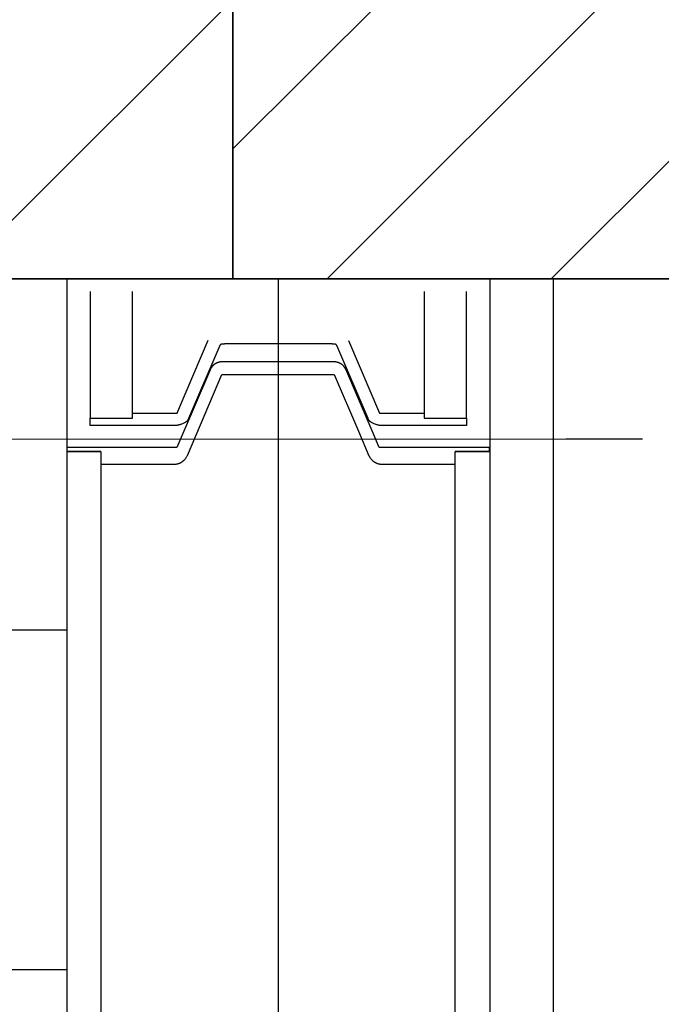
# Model space of a CAD drawing. Header units: millimetres. Extents: x -587 to 358276, y -26688 to 221215.
# Tile 199 of 256: x 11386 to 11401, y 10348 to 10372. Entities that reach past the tile are written whole.
import ezdxf
from ezdxf.lldxf.tags import DXFTag

# ---------------------------------------------------------------- set-up
doc = ezdxf.new("R2010")
doc.units = ezdxf.units.MM
doc.header["$MEASUREMENT"] = 0
doc.linetypes.add('DASHED2', pattern=[9.525, 6.35, -3.175])
for name, color, linetype, lineweight in [('A_istniejące ściany', 7, 'Continuous', 35), ('A_linie osiowe', 30, 'BORDER2', 13), ('A_wyposażenie', 7, 'Continuous', 9), ('A_ściany projektowane', 5, 'Continuous', 35), ('l.wypełnien', 253, 'Continuous', 5), ('wymiarowanie', 176, 'Continuous', 9)]:
    doc.layers.add(name, color=color, linetype=linetype, lineweight=lineweight)
for name, color, linetype in [('AVECO', 40, 'Continuous'), ('AVECO MODUŁY', 40, 'Continuous'), ('AVECO TORY', 7, 'Continuous')]:
    doc.layers.add(name, color=color, linetype=linetype)
doc.styles.add('styl2', font='simplex.shx')
tags = doc.linetypes.add('BORDER2', pattern=[22.225, 6.35, -3.175, 6.35, -3.175, 0, -3.175]).pattern_tags.tags
tags[14:15] = [DXFTag(74, 4), DXFTag(75, 0), DXFTag(340, '0'), DXFTag(46, 1.0), DXFTag(50, 0.0), DXFTag(44, 0.0), DXFTag(45, 0.0)]
tags[12:13] = [DXFTag(74, 4), DXFTag(75, 0), DXFTag(340, '0'), DXFTag(46, 1.0), DXFTag(50, 0.0), DXFTag(44, 0.0), DXFTag(45, 0.0)]
tags[10:11] = [DXFTag(74, 4), DXFTag(75, 0), DXFTag(340, '0'), DXFTag(46, 1.0), DXFTag(50, 0.0), DXFTag(44, 0.0), DXFTag(45, 0.0)]
tags[8:9] = [DXFTag(74, 4), DXFTag(75, 0), DXFTag(340, '0'), DXFTag(46, 1.0), DXFTag(50, 0.0), DXFTag(44, 0.0), DXFTag(45, 0.0)]
tags[6:7] = [DXFTag(74, 4), DXFTag(75, 0), DXFTag(340, '0'), DXFTag(46, 1.0), DXFTag(50, 0.0), DXFTag(44, 0.0), DXFTag(45, 0.0)]
tags[4:5] = [DXFTag(74, 4), DXFTag(75, 0), DXFTag(340, '0'), DXFTag(46, 1.0), DXFTag(50, 0.0), DXFTag(44, 0.0), DXFTag(45, 0.0)]
doc.dimstyles.new('Skala 1-50', dxfattribs={"dimtxt": 12, "dimasz": 5, "dimexe": 1, "dimexo": 1, "dimgap": 1.5, "dimtad": 1, "dimdec": 1, "dimrnd": 0.5, "dimtxsty": 'styl2', "dimblk": 'ARCHTICK', "dimcen": 5, "dimadec": 0, "dimazin": 0, "dimtfac": 1, "dimtdec": 1, "dimtmove": 1, "dimatfit": 3, "dimldrblk": 'ARCHTICK', "dimfxl": 5, "dimfxlon": 1, "dimlwd": -1, "dimlwe": -1, "dimarcsym": 0})

# ---------------------------------------------------------------- blocks, each defined once
blk = doc.blocks.new('_ArchTick')
at = {"color": 0, "linetype": 'ByBlock', "const_width": 0.15}
blk.add_lwpolyline([(-0.5, -0.5), (0.5, 0.5)], dxfattribs=at)
blk = doc.blocks.new('*D3960')
at = {"layer": 'Defpoints', "color": 0}
for p in [(11212.912, 10365.413), (11839.145, 10365.413), (11839.145, 10330.215)]:
    blk.add_point(p, dxfattribs=at)
at = {"layer": 'wymiarowanie', "color": 0}
for p, q in [((11212.912, 10335.215), (11212.912, 10329.215)), ((11839.145, 10335.215), (11839.145, 10329.215)), ((11212.912, 10330.215), (11839.145, 10330.215))]:
    blk.add_line(p, q, dxfattribs=at)
at = {"layer": 'wymiarowanie', "color": 0, "xscale": 5, "yscale": 5, "zscale": 5, "rotation": 180}
blk.add_blockref('_ArchTick', (11212.912, 10330.215), dxfattribs=at)
at = {"layer": 'wymiarowanie', "color": 0, "xscale": 5, "yscale": 5, "zscale": 5}
blk.add_blockref('_ArchTick', (11839.145, 10330.215), dxfattribs=at)
at = {"layer": 'wymiarowanie', "color": 0, "insert": (11526.029, 10338.017), "char_height": 12, "attachment_point": 5, "style": 'styl2'}
blk.add_mtext('626', dxfattribs=at)

msp = doc.modelspace()

# ---------------------------------------------------------------- hatches: boundary and pattern name
at = {"layer": 'l.wypełnien'}
h = msp.add_hatch(dxfattribs=at)
h.set_pattern_fill('ANSI31', color=256, scale=30, style=0)
h.set_pattern_definition([(45, (0, 6.0705), (-2.6516504, 2.6516504), [])])
h.paths.add_polyline_path([(11391.259, 10408.593), (11391.259, 10365.413), (11839.145, 10365.413), (11839.145, 9788.833), (11774.022, 9788.833), (11774.022, 9771.9), (11774.022, 9760.893), (11774.022, 9745.653), (11839.145, 9745.653), (11882.325, 9745.653), (11882.325, 10528.82), (11866.239, 10528.82), (11854.385, 10528.82), (11839.145, 10528.82), (11839.145, 10408.593), (11426.819, 10408.593), (11426.819, 10558.453), (11401.419, 10558.453), (11401.419, 10408.593)])
h.paths.add_polyline_path([(11391.259, 10840.393), (11391.259, 10798.06), (11401.419, 10798.06), (11401.419, 10660.453), (11426.819, 10660.453), (11426.819, 10798.06), (11839.145, 10798.06), (11839.145, 10683.76), (11854.385, 10683.76), (11866.239, 10683.76), (11882.325, 10683.76), (11882.325, 11337.387), (11882.325, 11380.567), (11799.422, 11380.567), (11799.422, 11337.387), (11839.145, 11337.387), (11839.145, 11000.393), (11839.145, 10840.393), (11699.445, 10840.393), (11685.176, 10840.393), (11640.675, 10840.393), (11401.419, 10840.393)])
h.paths.add_polyline_path([(11477.619, 10812.453), (11477.619, 10826), (11497.939, 10826), (11497.939, 10812.453)], flags=16)
h.paths.add_polyline_path([(11438.672, 10826), (11438.672, 10812.453), (11457.299, 10812.453), (11457.299, 10826)], flags=16)
h.paths.add_polyline_path([(11429.289, 9745.653), (11429.289, 9788.833), (11384.132, 9788.833), (11384.132, 9745.653)])
h.paths.add_polyline_path([(11624.022, 9745.653), (11624.022, 9788.833), (11579.289, 9788.833), (11579.289, 9745.653)])
h = msp.add_hatch(dxfattribs=at)
h.set_pattern_fill('ANSI31', color=5, scale=40, style=0)
h.set_pattern_definition([(45, (0, 6.0705), (-3.5355339, 3.5355339), [])])
h.paths.add_polyline_path([(11291.352, 10408.593), (11291.352, 10365.413), (11391.259, 10365.413), (11391.259, 10408.593)])

# ---------------------------------------------------------------- linework, layer by layer
at = {"layer": 'A_istniejące ściany', "color": 7}
for points in [[(11391.259, 10408.593), (11391.259, 10365.413)], [(11391.259, 10365.413), (11839.145, 10365.413)]]:
    msp.add_lwpolyline(points, dxfattribs=at)
at = {"layer": 'A_linie osiowe', "color": 7, "ltscale": 0.5}
msp.add_line((11400.95, 10361.621), (11382.832, 10361.621), dxfattribs=at)
at = {"layer": 'A_wyposażenie', "color": 7, "linetype": 'DASHED2'}
msp.add_lwpolyline([(11398.832, 10365.413), (11398.832, 10305.413), (11518.832, 10305.413), (11518.832, 10365.413)], close=True, dxfattribs=at)
msp.add_lwpolyline([(11398.832, 10365.413), (11398.832, 10305.413), (11518.832, 10305.413), (11518.832, 10365.413)], close=True, dxfattribs=at)
at = {"layer": 'A_ściany projektowane', "color": 5}
msp.add_lwpolyline([(11291.352, 10408.593), (11391.259, 10408.593), (11391.259, 10365.413), (11291.352, 10365.413)], close=True, dxfattribs=at)
at = {"layer": 'AVECO', "color": 7}
for p, q in [((11387.882, 10365.113), (11387.882, 10362.113)), ((11388.882, 10362.113), (11388.882, 10365.113)), ((11395.782, 10365.113), (11395.782, 10362.113)), ((11396.782, 10362.113), (11396.782, 10365.113)), ((11389.997, 10362.373), (11390.676, 10363.961)), ((11390.992, 10363.868), (11390.989, 10363.867)), ((11390.997, 10363.868), (11390.992, 10363.868)), ((11391.002, 10363.869), (11390.997, 10363.868)), ((11391.051, 10363.871), (11391.002, 10363.869)), ((11391.061, 10363.872), (11391.051, 10363.871)), ((11392.332, 10363.873), (11391.061, 10363.872)), ((11393.603, 10363.872), (11392.332, 10363.873)), ((11393.613, 10363.871), (11393.603, 10363.872)), ((11393.662, 10363.869), (11393.613, 10363.871)), ((11393.667, 10363.868), (11393.662, 10363.869)), ((11393.672, 10363.868), (11393.667, 10363.868)), ((11393.675, 10363.867), (11393.672, 10363.868)), ((11393.99, 10363.957), (11394.726, 10362.237)), ((11390.95, 10363.837), (11390.21, 10362.11)), ((11390.952, 10363.842), (11390.95, 10363.837)), ((11390.953, 10363.843), (11390.952, 10363.842)), ((11390.954, 10363.846), (11390.953, 10363.845)), ((11390.953, 10363.845), (11390.953, 10363.843)), ((11390.955, 10363.847), (11390.954, 10363.846)), ((11390.954, 10363.846), (11390.954, 10363.846)), ((11390.956, 10363.848), (11390.955, 10363.848)), ((11390.955, 10363.848), (11390.955, 10363.847)), ((11390.957, 10363.85), (11390.956, 10363.849)), ((11390.956, 10363.849), (11390.956, 10363.848)), ((11390.958, 10363.851), (11390.957, 10363.851)), ((11390.957, 10363.851), (11390.957, 10363.85)), ((11390.959, 10363.853), (11390.958, 10363.852)), ((11390.958, 10363.852), (11390.958, 10363.851)), ((11390.96, 10363.854), (11390.959, 10363.853)), ((11390.959, 10363.853), (11390.959, 10363.853)), ((11390.961, 10363.855), (11390.96, 10363.854)), ((11390.962, 10363.856), (11390.961, 10363.855)), ((11390.961, 10363.855), (11390.961, 10363.855)), ((11390.963, 10363.856), (11390.962, 10363.856)), ((11390.964, 10363.857), (11390.963, 10363.857)), ((11390.963, 10363.857), (11390.963, 10363.856)), ((11390.965, 10363.858), (11390.964, 10363.857)), ((11390.966, 10363.858), (11390.965, 10363.858)), ((11390.967, 10363.859), (11390.966, 10363.859)), ((11390.966, 10363.859), (11390.966, 10363.858)), ((11390.968, 10363.86), (11390.967, 10363.859)), ((11390.969, 10363.86), (11390.968, 10363.86)), ((11390.97, 10363.861), (11390.969, 10363.861)), ((11390.969, 10363.861), (11390.969, 10363.86)), ((11390.971, 10363.862), (11390.97, 10363.861)), ((11390.972, 10363.862), (11390.971, 10363.862)), ((11390.973, 10363.863), (11390.972, 10363.862)), ((11390.972, 10363.862), (11390.972, 10363.862)), ((11390.974, 10363.863), (11390.973, 10363.863)), ((11390.976, 10363.864), (11390.974, 10363.863)), ((11390.977, 10363.864), (11390.976, 10363.864)), ((11390.979, 10363.865), (11390.977, 10363.864)), ((11390.98, 10363.865), (11390.979, 10363.865)), ((11390.982, 10363.866), (11390.98, 10363.865)), ((11390.984, 10363.866), (11390.982, 10363.866)), ((11390.985, 10363.866), (11390.984, 10363.866)), ((11390.987, 10363.867), (11390.985, 10363.866)), ((11390.989, 10363.867), (11390.987, 10363.867)), ((11393.677, 10363.867), (11393.675, 10363.867)), ((11393.679, 10363.866), (11393.677, 10363.867)), ((11393.681, 10363.866), (11393.679, 10363.866)), ((11393.682, 10363.866), (11393.681, 10363.866)), ((11393.684, 10363.865), (11393.682, 10363.866)), ((11393.685, 10363.865), (11393.684, 10363.865)), ((11393.687, 10363.864), (11393.685, 10363.865)), ((11393.689, 10363.864), (11393.687, 10363.864)), ((11393.69, 10363.863), (11393.689, 10363.864)), ((11393.691, 10363.863), (11393.69, 10363.863)), ((11393.692, 10363.862), (11393.691, 10363.863)), ((11393.693, 10363.862), (11393.692, 10363.862)), ((11393.694, 10363.861), (11393.693, 10363.862)), ((11393.693, 10363.862), (11393.693, 10363.862)), ((11393.695, 10363.861), (11393.694, 10363.861)), ((11393.696, 10363.86), (11393.695, 10363.861)), ((11393.697, 10363.859), (11393.696, 10363.86)), ((11393.696, 10363.86), (11393.696, 10363.86)), ((11393.698, 10363.859), (11393.697, 10363.859)), ((11393.699, 10363.858), (11393.698, 10363.859)), ((11393.7, 10363.857), (11393.699, 10363.858)), ((11393.699, 10363.858), (11393.699, 10363.858)), ((11393.701, 10363.857), (11393.7, 10363.857)), ((11393.701, 10363.856), (11393.701, 10363.857)), ((11393.702, 10363.856), (11393.701, 10363.856)), ((11393.703, 10363.855), (11393.702, 10363.856)), ((11393.704, 10363.854), (11393.703, 10363.855)), ((11393.703, 10363.855), (11393.703, 10363.855)), ((11393.705, 10363.853), (11393.704, 10363.854)), ((11393.706, 10363.852), (11393.705, 10363.853)), ((11393.705, 10363.853), (11393.705, 10363.853)), ((11393.707, 10363.851), (11393.706, 10363.852)), ((11393.708, 10363.85), (11393.707, 10363.851)), ((11393.707, 10363.851), (11393.707, 10363.851)), ((11393.708, 10363.849), (11393.708, 10363.85)), ((11393.709, 10363.848), (11393.708, 10363.849)), ((11393.71, 10363.847), (11393.709, 10363.848)), ((11393.709, 10363.848), (11393.709, 10363.848)), ((11393.71, 10363.846), (11393.71, 10363.847)), ((11393.711, 10363.845), (11393.71, 10363.846)), ((11393.71, 10363.846), (11393.71, 10363.846)), ((11393.712, 10363.843), (11393.711, 10363.845)), ((11393.712, 10363.842), (11393.712, 10363.843)), ((11393.713, 10363.84), (11393.712, 10363.842)), ((11394.454, 10362.11), (11393.713, 10363.84)), ((11388.882, 10362.113), (11388.882, 10362.237)), ((11388.882, 10362.237), (11389.041, 10362.237)), ((11389.041, 10362.237), (11389.659, 10362.237)), ((11389.659, 10362.237), (11389.938, 10362.237)), ((11389.938, 10362.237), (11389.997, 10362.373)), ((11394.726, 10362.237), (11394.892, 10362.237)), ((11394.892, 10362.237), (11395.005, 10362.237)), ((11395.005, 10362.237), (11395.624, 10362.237)), ((11395.624, 10362.237), (11395.782, 10362.237)), ((11395.782, 10362.237), (11395.782, 10362.113)), ((11387.882, 10361.943), (11387.882, 10362.113)), ((11387.882, 10362.113), (11388.071, 10362.113)), ((11387.882, 10362.113), (11388.882, 10362.113)), ((11388.071, 10362.113), (11388.882, 10362.113)), ((11390.115, 10362.009), (11390.099, 10362.001)), ((11390.13, 10362.017), (11390.115, 10362.009)), ((11390.137, 10362.021), (11390.13, 10362.017)), ((11390.143, 10362.025), (11390.137, 10362.021)), ((11390.147, 10362.027), (11390.143, 10362.025)), ((11390.15, 10362.029), (11390.147, 10362.027)), ((11390.152, 10362.031), (11390.15, 10362.029)), ((11390.155, 10362.033), (11390.152, 10362.031)), ((11390.158, 10362.035), (11390.155, 10362.033)), ((11390.161, 10362.037), (11390.158, 10362.035)), ((11390.163, 10362.039), (11390.161, 10362.037)), ((11390.166, 10362.041), (11390.163, 10362.039)), ((11390.168, 10362.044), (11390.166, 10362.041)), ((11390.17, 10362.046), (11390.168, 10362.044)), ((11390.174, 10362.05), (11390.17, 10362.046)), ((11390.176, 10362.053), (11390.174, 10362.05)), ((11390.179, 10362.055), (11390.176, 10362.053)), ((11390.181, 10362.058), (11390.179, 10362.055)), ((11390.182, 10362.06), (11390.181, 10362.058)), ((11390.184, 10362.062), (11390.182, 10362.06)), ((11390.186, 10362.065), (11390.184, 10362.062)), ((11390.189, 10362.07), (11390.186, 10362.065)), ((11390.192, 10362.075), (11390.189, 10362.07)), ((11390.196, 10362.081), (11390.192, 10362.075)), ((11390.199, 10362.087), (11390.196, 10362.081)), ((11390.203, 10362.094), (11390.199, 10362.087)), ((11390.207, 10362.102), (11390.203, 10362.094)), ((11390.21, 10362.11), (11390.207, 10362.102)), ((11394.457, 10362.102), (11394.454, 10362.11)), ((11394.461, 10362.094), (11394.457, 10362.102)), ((11394.465, 10362.087), (11394.461, 10362.094)), ((11394.469, 10362.081), (11394.465, 10362.087)), ((11394.472, 10362.075), (11394.469, 10362.081)), ((11394.475, 10362.07), (11394.472, 10362.075)), ((11394.479, 10362.065), (11394.475, 10362.07)), ((11394.48, 10362.062), (11394.479, 10362.065)), ((11394.482, 10362.06), (11394.48, 10362.062)), ((11394.484, 10362.058), (11394.482, 10362.06)), ((11394.486, 10362.055), (11394.484, 10362.058)), ((11394.488, 10362.053), (11394.486, 10362.055)), ((11394.49, 10362.05), (11394.488, 10362.053)), ((11394.494, 10362.046), (11394.49, 10362.05)), ((11394.496, 10362.044), (11394.494, 10362.046)), ((11394.499, 10362.041), (11394.496, 10362.044)), ((11394.501, 10362.039), (11394.499, 10362.041)), ((11394.504, 10362.037), (11394.501, 10362.039)), ((11394.506, 10362.035), (11394.504, 10362.037)), ((11394.509, 10362.033), (11394.506, 10362.035)), ((11394.512, 10362.031), (11394.509, 10362.033)), ((11394.515, 10362.029), (11394.512, 10362.031)), ((11394.518, 10362.027), (11394.515, 10362.029)), ((11394.521, 10362.025), (11394.518, 10362.027)), ((11394.527, 10362.021), (11394.521, 10362.025)), ((11394.534, 10362.017), (11394.527, 10362.021)), ((11394.549, 10362.009), (11394.534, 10362.017)), ((11394.565, 10362.001), (11394.549, 10362.009)), ((11395.782, 10362.113), (11396.782, 10362.113)), ((11395.782, 10362.113), (11396.593, 10362.113)), ((11396.593, 10362.113), (11396.782, 10362.113)), ((11396.782, 10362.113), (11396.782, 10361.943)), ((11388.071, 10361.943), (11387.882, 10361.943)), ((11389.041, 10361.943), (11388.071, 10361.943)), ((11389.659, 10361.943), (11389.041, 10361.943)), ((11389.888, 10361.943), (11389.659, 10361.943)), ((11389.898, 10361.943), (11389.888, 10361.943)), ((11389.909, 10361.944), (11389.898, 10361.943)), ((11389.92, 10361.944), (11389.909, 10361.944)), ((11389.93, 10361.945), (11389.92, 10361.944)), ((11389.941, 10361.947), (11389.93, 10361.945)), ((11389.951, 10361.948), (11389.941, 10361.947)), ((11389.962, 10361.95), (11389.951, 10361.948)), ((11389.973, 10361.952), (11389.962, 10361.95)), ((11389.983, 10361.955), (11389.973, 10361.952)), ((11389.994, 10361.958), (11389.983, 10361.955)), ((11390.004, 10361.961), (11389.994, 10361.958)), ((11390.014, 10361.965), (11390.004, 10361.961)), ((11390.025, 10361.968), (11390.014, 10361.965)), ((11390.045, 10361.976), (11390.025, 10361.968)), ((11390.064, 10361.984), (11390.045, 10361.976)), ((11390.082, 10361.992), (11390.064, 10361.984)), ((11390.099, 10362.001), (11390.082, 10361.992)), ((11394.582, 10361.992), (11394.565, 10362.001)), ((11394.6, 10361.984), (11394.582, 10361.992)), ((11394.62, 10361.976), (11394.6, 10361.984)), ((11394.64, 10361.968), (11394.62, 10361.976)), ((11394.65, 10361.965), (11394.64, 10361.968)), ((11394.66, 10361.961), (11394.65, 10361.965)), ((11394.671, 10361.958), (11394.66, 10361.961)), ((11394.681, 10361.955), (11394.671, 10361.958)), ((11394.692, 10361.952), (11394.681, 10361.955)), ((11394.702, 10361.95), (11394.692, 10361.952)), ((11394.713, 10361.948), (11394.702, 10361.95)), ((11394.723, 10361.947), (11394.713, 10361.948)), ((11394.734, 10361.945), (11394.723, 10361.947)), ((11394.745, 10361.944), (11394.734, 10361.945)), ((11394.755, 10361.944), (11394.745, 10361.944)), ((11394.766, 10361.943), (11394.755, 10361.944)), ((11394.776, 10361.943), (11394.766, 10361.943)), ((11395.005, 10361.943), (11394.776, 10361.943)), ((11395.624, 10361.943), (11395.005, 10361.943)), ((11396.593, 10361.943), (11395.624, 10361.943)), ((11396.782, 10361.943), (11396.593, 10361.943))]:
    msp.add_line(p, q, dxfattribs=at)
at = {"layer": 'AVECO MODUŁY', "color": 7}
for p, q in [((11390.839, 10363.403), (11390.834, 10363.399)), ((11390.844, 10363.405), (11390.839, 10363.403)), ((11390.849, 10363.408), (11390.844, 10363.405)), ((11390.853, 10363.411), (11390.849, 10363.408)), ((11390.858, 10363.414), (11390.853, 10363.411)), ((11390.863, 10363.416), (11390.858, 10363.414)), ((11390.868, 10363.419), (11390.863, 10363.416)), ((11390.873, 10363.421), (11390.868, 10363.419)), ((11390.879, 10363.424), (11390.873, 10363.421)), ((11390.884, 10363.426), (11390.879, 10363.424)), ((11390.889, 10363.428), (11390.884, 10363.426)), ((11390.894, 10363.43), (11390.889, 10363.428)), ((11390.899, 10363.432), (11390.894, 10363.43)), ((11390.904, 10363.434), (11390.899, 10363.432)), ((11390.91, 10363.435), (11390.904, 10363.434)), ((11390.915, 10363.437), (11390.91, 10363.435)), ((11390.92, 10363.438), (11390.915, 10363.437)), ((11390.926, 10363.44), (11390.92, 10363.438)), ((11390.931, 10363.441), (11390.926, 10363.44)), ((11390.936, 10363.442), (11390.931, 10363.441)), ((11390.942, 10363.443), (11390.936, 10363.442)), ((11390.947, 10363.444), (11390.942, 10363.443)), ((11390.952, 10363.445), (11390.947, 10363.444)), ((11390.957, 10363.446), (11390.952, 10363.445)), ((11390.963, 10363.447), (11390.957, 10363.446)), ((11390.968, 10363.447), (11390.963, 10363.447)), ((11390.973, 10363.448), (11390.968, 10363.447)), ((11390.979, 10363.448), (11390.973, 10363.448)), ((11390.984, 10363.449), (11390.979, 10363.448)), ((11390.989, 10363.449), (11390.984, 10363.449)), ((11390.999, 10363.449), (11390.989, 10363.449)), ((11393.665, 10363.449), (11390.999, 10363.449)), ((11393.67, 10363.449), (11393.665, 10363.449)), ((11393.675, 10363.448), (11393.67, 10363.449)), ((11393.681, 10363.448), (11393.675, 10363.448)), ((11393.686, 10363.447), (11393.681, 10363.448)), ((11393.691, 10363.447), (11393.686, 10363.447)), ((11393.696, 10363.446), (11393.691, 10363.447)), ((11393.702, 10363.445), (11393.696, 10363.446)), ((11393.707, 10363.444), (11393.702, 10363.445)), ((11393.712, 10363.443), (11393.707, 10363.444)), ((11393.718, 10363.442), (11393.712, 10363.443)), ((11393.723, 10363.441), (11393.718, 10363.442)), ((11393.728, 10363.44), (11393.723, 10363.441)), ((11393.734, 10363.438), (11393.728, 10363.44)), ((11393.739, 10363.437), (11393.734, 10363.438)), ((11393.744, 10363.435), (11393.739, 10363.437)), ((11393.749, 10363.434), (11393.744, 10363.435)), ((11393.755, 10363.432), (11393.749, 10363.434)), ((11393.76, 10363.43), (11393.755, 10363.432)), ((11393.765, 10363.428), (11393.76, 10363.43)), ((11393.77, 10363.426), (11393.765, 10363.428)), ((11393.775, 10363.424), (11393.77, 10363.426)), ((11393.78, 10363.421), (11393.775, 10363.424)), ((11393.786, 10363.419), (11393.78, 10363.421)), ((11393.791, 10363.416), (11393.786, 10363.419)), ((11393.796, 10363.414), (11393.791, 10363.416)), ((11393.8, 10363.411), (11393.796, 10363.414)), ((11393.805, 10363.408), (11393.8, 10363.411)), ((11393.81, 10363.405), (11393.805, 10363.408)), ((11393.815, 10363.403), (11393.81, 10363.405)), ((11393.82, 10363.399), (11393.815, 10363.403)), ((11390.728, 10363.276), (11389.936, 10361.425)), ((11390.73, 10363.281), (11390.728, 10363.276)), ((11390.732, 10363.286), (11390.73, 10363.281)), ((11390.735, 10363.291), (11390.732, 10363.286)), ((11390.737, 10363.295), (11390.735, 10363.291)), ((11390.74, 10363.3), (11390.737, 10363.295)), ((11390.743, 10363.304), (11390.74, 10363.3)), ((11390.746, 10363.309), (11390.743, 10363.304)), ((11390.749, 10363.314), (11390.746, 10363.309)), ((11390.752, 10363.318), (11390.749, 10363.314)), ((11390.755, 10363.323), (11390.752, 10363.318)), ((11390.758, 10363.327), (11390.755, 10363.323)), ((11390.761, 10363.331), (11390.758, 10363.327)), ((11390.764, 10363.336), (11390.761, 10363.331)), ((11390.768, 10363.34), (11390.764, 10363.336)), ((11390.771, 10363.344), (11390.768, 10363.34)), ((11390.775, 10363.348), (11390.771, 10363.344)), ((11390.779, 10363.352), (11390.775, 10363.348)), ((11390.783, 10363.356), (11390.779, 10363.352)), ((11390.787, 10363.36), (11390.783, 10363.356)), ((11390.79, 10363.364), (11390.787, 10363.36)), ((11390.795, 10363.368), (11390.79, 10363.364)), ((11390.799, 10363.372), (11390.795, 10363.368)), ((11390.803, 10363.376), (11390.799, 10363.372)), ((11390.807, 10363.379), (11390.803, 10363.376)), ((11390.811, 10363.383), (11390.807, 10363.379)), ((11390.816, 10363.386), (11390.811, 10363.383)), ((11390.82, 10363.39), (11390.816, 10363.386)), ((11390.825, 10363.393), (11390.82, 10363.39)), ((11390.83, 10363.396), (11390.825, 10363.393)), ((11390.834, 10363.399), (11390.83, 10363.396)), ((11393.824, 10363.396), (11393.82, 10363.399)), ((11393.829, 10363.393), (11393.824, 10363.396)), ((11393.834, 10363.39), (11393.829, 10363.393)), ((11393.838, 10363.386), (11393.834, 10363.39)), ((11393.842, 10363.383), (11393.838, 10363.386)), ((11393.847, 10363.379), (11393.842, 10363.383)), ((11393.851, 10363.376), (11393.847, 10363.379)), ((11393.855, 10363.372), (11393.851, 10363.376)), ((11393.859, 10363.368), (11393.855, 10363.372)), ((11393.863, 10363.364), (11393.859, 10363.368)), ((11393.867, 10363.36), (11393.863, 10363.364)), ((11393.871, 10363.356), (11393.867, 10363.36)), ((11393.875, 10363.352), (11393.871, 10363.356)), ((11393.879, 10363.348), (11393.875, 10363.352)), ((11393.882, 10363.344), (11393.879, 10363.348)), ((11393.886, 10363.34), (11393.882, 10363.344)), ((11393.889, 10363.336), (11393.886, 10363.34)), ((11393.893, 10363.331), (11393.889, 10363.336)), ((11393.896, 10363.327), (11393.893, 10363.331)), ((11393.899, 10363.323), (11393.896, 10363.327)), ((11393.902, 10363.318), (11393.899, 10363.323)), ((11393.905, 10363.314), (11393.902, 10363.318)), ((11393.908, 10363.309), (11393.905, 10363.314)), ((11393.911, 10363.304), (11393.908, 10363.309)), ((11393.914, 10363.3), (11393.911, 10363.304)), ((11393.916, 10363.295), (11393.914, 10363.3)), ((11393.919, 10363.291), (11393.916, 10363.295)), ((11393.921, 10363.286), (11393.919, 10363.291)), ((11393.924, 10363.281), (11393.921, 10363.286)), ((11393.926, 10363.276), (11393.924, 10363.281)), ((11394.552, 10361.813), (11393.926, 10363.276)), ((11390.181, 10361.235), (11390.999, 10363.149)), ((11390.999, 10363.149), (11392.015, 10363.149)), ((11392.015, 10363.149), (11393.654, 10363.149)), ((11393.654, 10363.149), (11394.228, 10361.808)), ((11394.228, 10361.808), (11394.476, 10361.227)), ((11394.718, 10361.425), (11394.552, 10361.813)), ((11399.136, 10361.625), (11400.95, 10361.625)), ((11387.327, 10361.425), (11387.327, 10361.325)), ((11388.138, 10361.425), (11387.327, 10361.425)), ((11387.327, 10361.325), (11388.138, 10361.325)), ((11387.332, 10361.398), (11387.332, 10361.298)), ((11388.138, 10361.325), (11387.332, 10361.325)), ((11389.157, 10361.425), (11388.138, 10361.425)), ((11388.138, 10361.325), (11388.138, 10361.225)), ((11389.552, 10361.425), (11389.157, 10361.425)), ((11389.936, 10361.425), (11389.552, 10361.425)), ((11395.497, 10361.425), (11394.718, 10361.425)), ((11396.516, 10361.425), (11395.497, 10361.425)), ((11397.327, 10361.425), (11396.516, 10361.425)), ((11396.516, 10361.225), (11396.516, 10361.325)), ((11396.516, 10361.325), (11396.827, 10361.325)), ((11397.327, 10361.325), (11396.516, 10361.325)), ((11396.827, 10361.325), (11397.327, 10361.325)), ((11397.327, 10361.325), (11397.327, 10361.425)), ((11388.138, 10361.225), (11388.138, 10361.025)), ((11390.034, 10361.071), (11390.039, 10361.074)), ((11390.039, 10361.074), (11390.044, 10361.077)), ((11390.044, 10361.077), (11390.05, 10361.081)), ((11390.05, 10361.081), (11390.055, 10361.084)), ((11390.055, 10361.084), (11390.06, 10361.088)), ((11390.06, 10361.088), (11390.065, 10361.091)), ((11390.065, 10361.091), (11390.07, 10361.095)), ((11390.07, 10361.095), (11390.075, 10361.099)), ((11390.075, 10361.099), (11390.08, 10361.102)), ((11390.08, 10361.102), (11390.085, 10361.106)), ((11390.085, 10361.106), (11390.089, 10361.11)), ((11390.089, 10361.11), (11390.094, 10361.114)), ((11390.094, 10361.114), (11390.099, 10361.119)), ((11390.099, 10361.119), (11390.103, 10361.123)), ((11390.103, 10361.123), (11390.107, 10361.127)), ((11390.107, 10361.127), (11390.112, 10361.131)), ((11390.112, 10361.131), (11390.12, 10361.14)), ((11390.12, 10361.14), (11390.128, 10361.149)), ((11390.128, 10361.149), (11390.136, 10361.159)), ((11390.136, 10361.159), (11390.143, 10361.168)), ((11390.143, 10361.168), (11390.15, 10361.178)), ((11390.15, 10361.178), (11390.156, 10361.188)), ((11390.156, 10361.188), (11390.162, 10361.198)), ((11390.162, 10361.198), (11390.168, 10361.208)), ((11390.168, 10361.208), (11390.177, 10361.227)), ((11390.177, 10361.227), (11390.181, 10361.235)), ((11394.476, 10361.227), (11394.48, 10361.219)), ((11394.48, 10361.219), (11394.486, 10361.208)), ((11394.486, 10361.208), (11394.491, 10361.198)), ((11394.491, 10361.198), (11394.498, 10361.188)), ((11394.498, 10361.188), (11394.504, 10361.178)), ((11394.504, 10361.178), (11394.511, 10361.168)), ((11394.511, 10361.168), (11394.518, 10361.159)), ((11394.518, 10361.159), (11394.526, 10361.149)), ((11394.526, 10361.149), (11394.534, 10361.14)), ((11394.534, 10361.14), (11394.542, 10361.131)), ((11394.542, 10361.131), (11394.546, 10361.127)), ((11394.546, 10361.127), (11394.551, 10361.123)), ((11394.551, 10361.123), (11394.555, 10361.119)), ((11394.555, 10361.119), (11394.56, 10361.114)), ((11394.56, 10361.114), (11394.564, 10361.11)), ((11394.564, 10361.11), (11394.569, 10361.106)), ((11394.569, 10361.106), (11394.574, 10361.102)), ((11394.574, 10361.102), (11394.579, 10361.099)), ((11394.579, 10361.099), (11394.584, 10361.095)), ((11394.584, 10361.095), (11394.589, 10361.091)), ((11394.589, 10361.091), (11394.594, 10361.088)), ((11394.594, 10361.088), (11394.599, 10361.084)), ((11394.599, 10361.084), (11394.604, 10361.081)), ((11394.604, 10361.081), (11394.609, 10361.077)), ((11394.609, 10361.077), (11394.615, 10361.074)), ((11394.615, 10361.074), (11394.62, 10361.071)), ((11396.516, 10361.025), (11396.516, 10361.225)), ((11388.138, 10361.025), (11388.138, 9792.921)), ((11388.138, 10361.025), (11388.762, 10361.025)), ((11388.762, 10361.025), (11389.872, 10361.025)), ((11389.872, 10361.025), (11389.884, 10361.026)), ((11389.884, 10361.026), (11389.895, 10361.027)), ((11389.895, 10361.027), (11389.907, 10361.028)), ((11389.907, 10361.028), (11389.919, 10361.03)), ((11389.919, 10361.03), (11389.931, 10361.032)), ((11389.931, 10361.032), (11389.943, 10361.035)), ((11389.943, 10361.035), (11389.954, 10361.038)), ((11389.954, 10361.038), (11389.966, 10361.041)), ((11389.966, 10361.041), (11389.972, 10361.043)), ((11389.972, 10361.043), (11389.978, 10361.045)), ((11389.978, 10361.045), (11389.983, 10361.047)), ((11389.983, 10361.047), (11389.989, 10361.05)), ((11389.989, 10361.05), (11389.995, 10361.052)), ((11389.995, 10361.052), (11390.001, 10361.054)), ((11390.001, 10361.054), (11390.006, 10361.057)), ((11390.006, 10361.057), (11390.012, 10361.059)), ((11390.012, 10361.059), (11390.017, 10361.062)), ((11390.017, 10361.062), (11390.023, 10361.065)), ((11390.023, 10361.065), (11390.028, 10361.068)), ((11390.028, 10361.068), (11390.034, 10361.071)), ((11394.62, 10361.071), (11394.626, 10361.068)), ((11394.626, 10361.068), (11394.631, 10361.065)), ((11394.631, 10361.065), (11394.637, 10361.062)), ((11394.637, 10361.062), (11394.642, 10361.059)), ((11394.642, 10361.059), (11394.648, 10361.057)), ((11394.648, 10361.057), (11394.653, 10361.054)), ((11394.653, 10361.054), (11394.659, 10361.052)), ((11394.659, 10361.052), (11394.665, 10361.05)), ((11394.665, 10361.05), (11394.671, 10361.047)), ((11394.671, 10361.047), (11394.676, 10361.045)), ((11394.676, 10361.045), (11394.682, 10361.043)), ((11394.682, 10361.043), (11394.688, 10361.041)), ((11394.688, 10361.041), (11394.7, 10361.038)), ((11394.7, 10361.038), (11394.711, 10361.035)), ((11394.711, 10361.035), (11394.723, 10361.032)), ((11394.723, 10361.032), (11394.735, 10361.03)), ((11394.735, 10361.03), (11394.747, 10361.028)), ((11394.747, 10361.028), (11394.759, 10361.027)), ((11394.759, 10361.027), (11394.77, 10361.026)), ((11394.77, 10361.026), (11394.782, 10361.025)), ((11394.782, 10361.025), (11396.516, 10361.025)), ((11396.516, 9792.921), (11396.516, 10361.025))]:
    msp.add_line(p, q, dxfattribs=at)
at = {"layer": 'AVECO TORY', "color": 7}
for p, q in [((11387.332, 10365.413), (11387.332, 9788.833)), ((11392.332, 10365.413), (11392.332, 9788.833)), ((11397.332, 10365.413), (11397.332, 9788.833)), ((11398.832, 10365.413), (11398.832, 9788.833)), ((11342.985, 10357.107), (11387.332, 10357.107)), ((11342.985, 10349.071), (11387.332, 10349.071))]:
    msp.add_line(p, q, dxfattribs=at)

# ---------------------------------------------------------------- dimensions: what is measured, and where the dimension line sits
at = {"layer": 'wymiarowanie'}
dim = msp.add_linear_dim(base=(11839.145, 10330.215), p1=(11212.912, 10365.413), p2=(11839.145, 10365.413), dimstyle='Skala 1-50', dxfattribs=at)
dim.commit()
dim.dimension.update_dxf_attribs({"geometry": '*D3960', "text_midpoint": (11526.029, 10338.017)})

doc.saveas('drawing.dxf')
